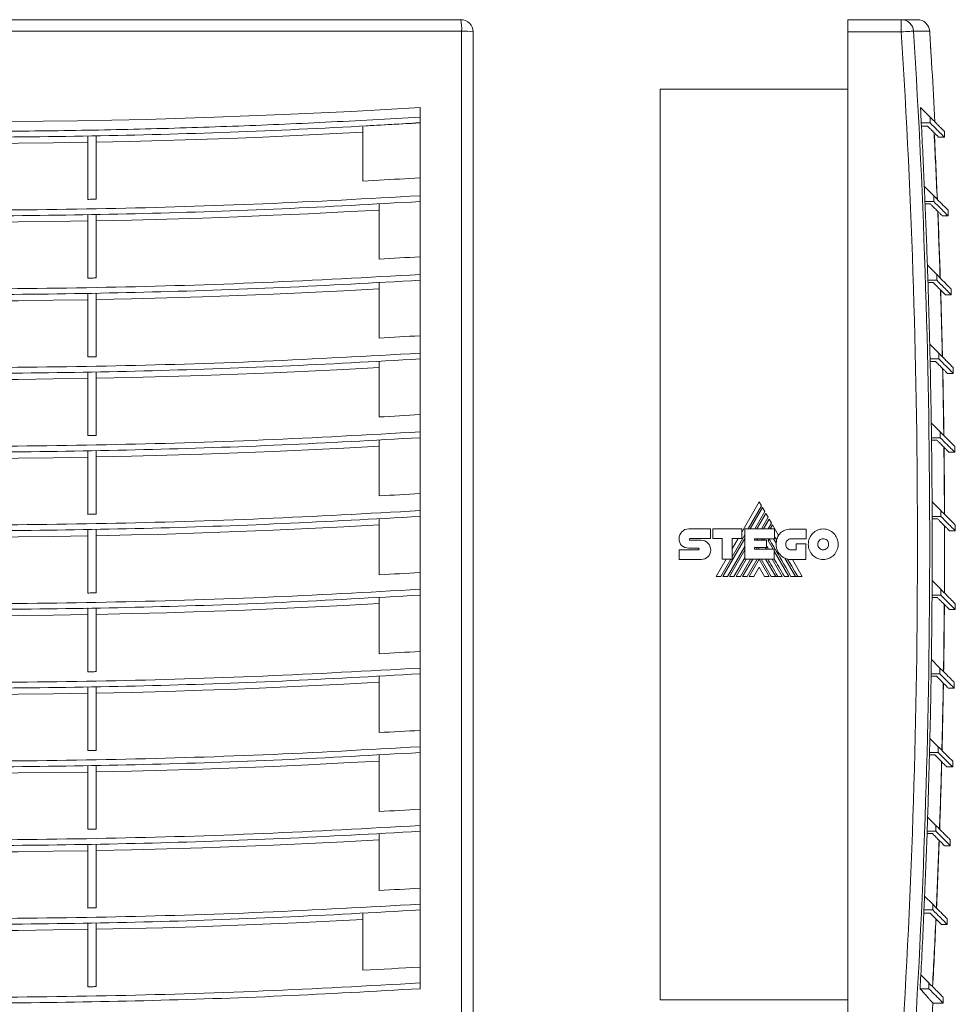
# Model space of a CAD drawing. Header units: millimetres. Extents: x -25 to 446, y -26 to 356.
# Tile 5 of 5: x 217 to 446, y 115 to 356. Entities that reach past the tile are written whole.
import ezdxf

# ---------------------------------------------------------------- set-up
doc = ezdxf.new("R2010")
doc.units = ezdxf.units.MM
doc.linetypes.add('PHANTOM', pattern=[12.7, 6.35, -1.27, 1.27, -1.27, 1.27, -1.27])
doc.layers.add('___VS___', color=7, linetype='Continuous', lineweight=15)

msp = doc.modelspace()

# ---------------------------------------------------------------- linework, layer by layer
at = {"color": 7, "linetype": 'Continuous', "lineweight": 15}
for p, q in [((74.03, 355.99), (325.03, 355.99)), ((419.81, 352.99), (419.81, 355.99)), ((419.81, 355.99), (432.91, 355.99)), ((432.91, 352.99), (432.91, 355.99)), ((432.91, 355.99), (436.86, 355.99)), ((325.22, 353.18), (73.84, 353.18)), ((325.22, 101.8), (325.22, 353.18)), ((328.03, 352.99), (328.03, 101.99)), ((432.91, 352.99), (419.81, 352.99)), ((419.81, 352.99), (419.81, 101.99)), ((440.08, 349.29), (440.08, 349.29)), ((440.39, 343.99), (440.41, 343.99)), ((373.81, 115.99), (373.81, 338.99)), ((373.81, 338.99), (419.81, 338.99)), ((315.03, 334.49), (315.03, 332.15)), ((437.6, 334.49), (439.95, 332.15)), ((315.03, 332.15), (315.03, 330.73)), ((315.03, 315.18), (315.03, 330.74)), ((439.95, 330.74), (437.8, 330.74)), ((439.95, 332.15), (439.95, 330.74)), ((301.03, 329.95), (301.03, 329.93)), ((301.03, 329.76), (301.03, 316.48)), ((443.48, 327.2), (443.48, 328.62)), ((233.7, 327.52), (233.7, 312)), ((235.7, 312.03), (235.7, 327.55)), ((442.06, 327.2), (443.48, 327.2)), ((301.03, 316.48), (305.03, 316.7)), ((315.03, 315.18), (315.03, 312.88)), ((438.55, 315.18), (440.85, 312.88)), ((315.03, 312.88), (315.03, 311.47)), ((315.03, 295.87), (315.03, 311.47)), ((440.85, 311.47), (438.71, 311.47)), ((440.85, 312.88), (440.85, 311.47)), ((305.03, 310.88), (305.03, 297.37)), ((438.73, 310.88), (440.02, 310.88)), ((444.38, 307.93), (444.38, 309.35)), ((233.7, 308.31), (233.7, 292.72)), ((235.7, 292.76), (235.7, 308.35)), ((442.95, 307.93), (444.38, 307.93)), ((315.03, 295.87), (315.03, 293.61)), ((439.3, 295.87), (441.57, 293.61)), ((315.03, 293.61), (315.03, 292.19)), ((315.03, 276.56), (315.03, 292.19)), ((441.57, 292.19), (439.42, 292.19)), ((441.57, 293.61), (441.57, 292.19)), ((305.03, 291.61), (305.03, 278.05)), ((439.44, 291.61), (440.74, 291.61)), ((445.1, 288.66), (445.1, 290.07)), ((233.7, 289.04), (233.7, 273.44)), ((235.7, 273.48), (235.7, 289.07)), ((443.67, 288.66), (445.1, 288.66)), ((315.03, 276.56), (315.03, 274.33)), ((439.87, 276.56), (442.1, 274.33)), ((315.03, 274.33), (315.03, 272.92)), ((315.03, 257.25), (315.03, 272.92)), ((442.1, 272.92), (439.96, 272.92)), ((442.1, 274.33), (442.1, 272.92)), ((305.03, 272.33), (305.03, 258.73)), ((439.97, 272.33), (441.27, 272.33)), ((445.63, 269.39), (445.63, 270.8)), ((233.7, 269.77), (233.7, 254.16)), ((235.7, 254.2), (235.7, 269.8)), ((444.2, 269.39), (445.63, 269.39)), ((315.03, 257.25), (315.03, 255.06)), ((440.25, 257.25), (442.44, 255.06)), ((315.03, 255.06), (315.03, 253.65)), ((315.03, 237.94), (315.03, 253.65)), ((442.44, 253.65), (440.3, 253.65)), ((442.44, 255.06), (442.44, 253.65)), ((305.03, 253.06), (305.03, 239.4)), ((440.31, 253.06), (441.62, 253.06)), ((445.98, 250.11), (445.98, 251.53)), ((233.7, 250.5), (233.7, 234.88)), ((235.7, 234.92), (235.7, 250.53)), ((444.54, 250.11), (445.98, 250.11)), ((315.03, 237.94), (315.03, 235.79)), ((398.11, 237.93), (393.84, 230.55)), ((395.41, 231.29), (398.68, 236.96)), ((398.93, 236.52), (395.91, 231.29)), ((398.68, 236.96), (398.11, 237.93)), ((399.49, 235.56), (398.93, 236.52)), ((440.44, 237.94), (442.6, 235.79)), ((315.03, 235.79), (315.03, 234.37)), ((315.03, 218.64), (315.03, 234.37)), ((397.02, 231.29), (399.49, 235.56)), ((399.73, 235.12), (397.52, 231.29)), ((398.64, 231.29), (400.29, 234.16)), ((400.29, 234.16), (399.73, 235.12)), ((442.6, 234.37), (440.46, 234.37)), ((442.6, 235.79), (442.6, 234.37)), ((305.03, 233.79), (305.03, 220.08)), ((400.54, 233.73), (399.14, 231.29)), ((400.27, 231.29), (401.11, 232.74)), ((401.11, 232.74), (400.54, 233.73)), ((401.35, 232.32), (400.76, 231.29)), ((402.84, 229.73), (401.35, 232.32)), ((440.46, 233.79), (441.77, 233.79)), ((446.13, 230.84), (446.13, 232.26)), ((233.7, 231.22), (233.7, 215.61)), ((235.7, 215.64), (235.7, 231.26)), ((380.84, 231.32), (386.2, 231.32)), ((386.2, 231.32), (386.2, 228.93)), ((386.73, 228.93), (386.73, 231.31)), ((386.73, 231.31), (393.84, 231.31)), ((391.47, 224.48), (394.56, 229.84)), ((393.84, 231.31), (393.84, 228.95)), ((394.56, 223.93), (394.56, 231.29)), ((394.56, 231.29), (401.83, 231.29)), ((401.83, 231.29), (401.83, 228.91)), ((405.89, 231.27), (409.62, 231.27)), ((409.62, 231.27), (409.62, 228.88)), ((444.7, 230.84), (446.13, 230.84)), ((381.15, 228.93), (386.2, 228.93)), ((381.16, 228.56), (383.88, 228.56)), ((389.04, 228.93), (386.73, 228.93)), ((389.04, 223.93), (389.04, 228.93)), ((389.2, 219.67), (394.56, 228.96)), ((390.31, 219.67), (394.56, 227.04)), ((393.84, 228.95), (391.47, 228.95)), ((391.47, 223.93), (391.47, 228.95)), ((392.92, 228.95), (391.47, 226.45)), ((396.98, 228.91), (401.83, 228.91)), ((396.98, 228.91), (396.98, 228.52)), ((396.98, 228.52), (399.87, 228.52)), ((396.98, 226.72), (399.87, 226.72)), ((396.98, 226.72), (396.98, 226.36)), ((397.41, 226.36), (397.62, 226.72)), ((397.54, 228.52), (397.76, 228.91)), ((397.91, 226.36), (398.12, 226.72)), ((398.67, 228.52), (398.89, 228.91)), ((399.16, 228.52), (399.38, 228.91)), ((399.67, 226.72), (399.88, 226.36)), ((399.87, 228.52), (399.87, 226.72)), ((400.27, 228.49), (400.52, 228.91)), ((400.27, 228.49), (401.5, 226.36)), ((401.64, 228.91), (402.27, 227.82)), ((409.62, 228.88), (405.89, 228.88)), ((407.17, 226.2), (407.17, 227.62)), ((407.17, 227.62), (409.54, 227.62)), ((409.54, 227.62), (409.54, 223.82)), ((378.49, 226.19), (383.2, 226.19)), ((383.2, 226.59), (380.85, 226.59)), ((390.82, 219.67), (394.56, 226.16)), ((391.92, 219.67), (394.56, 224.24)), ((396.98, 226.36), (401.79, 226.36)), ((401.79, 223.93), (401.79, 226.36)), ((401.79, 225.86), (405.37, 219.67)), ((405.89, 226.2), (407.17, 226.2)), ((383.88, 223.83), (378.49, 223.83)), ((390.02, 223.93), (387.55, 219.67)), ((388.7, 219.67), (391.15, 223.93)), ((389.04, 223.93), (391.47, 223.93)), ((392.43, 219.67), (394.89, 223.93)), ((393.54, 219.67), (396, 223.93)), ((394.05, 219.67), (396.51, 223.93)), ((394.56, 223.93), (401.79, 223.93)), ((395.16, 219.67), (397.63, 223.93)), ((395.66, 219.67), (398.1, 223.9)), ((398.1, 221.96), (396.76, 219.67)), ((400.53, 219.67), (398.1, 223.9)), ((398.1, 221.96), (399.42, 219.67)), ((401.04, 219.67), (398.57, 223.93)), ((399.67, 223.93), (402.14, 219.67)), ((401.28, 223.93), (403.75, 219.67)), ((404.39, 224.15), (406.98, 219.67)), ((409.54, 223.82), (405.91, 223.82)), ((408.66, 219.67), (406.26, 223.82)), ((315.03, 218.64), (315.03, 216.52)), ((440.45, 218.64), (442.57, 216.52)), ((315.03, 216.52), (315.03, 215.1)), ((315.03, 199.33), (315.03, 215.1)), ((442.57, 215.1), (440.43, 215.1)), ((442.57, 216.52), (442.57, 215.1)), ((305.03, 214.51), (305.03, 200.76)), ((440.43, 214.51), (441.75, 214.51)), ((446.11, 211.57), (446.11, 212.98)), ((233.7, 211.95), (233.7, 196.33)), ((235.7, 196.36), (235.7, 211.98)), ((444.67, 211.57), (446.11, 211.57)), ((315.03, 199.33), (315.03, 197.24)), ((440.27, 199.33), (442.36, 197.24)), ((315.03, 197.24), (315.03, 195.83)), ((315.03, 180.02), (315.03, 195.83)), ((442.36, 195.83), (440.22, 195.83)), ((442.36, 197.24), (442.36, 195.83)), ((305.03, 195.24), (305.03, 181.44)), ((440.21, 195.24), (441.53, 195.24)), ((445.89, 192.3), (445.89, 193.71)), ((233.7, 192.68), (233.7, 177.05)), ((235.7, 177.08), (235.7, 192.71)), ((444.46, 192.3), (445.89, 192.3)), ((315.03, 180.02), (315.03, 177.97)), ((439.91, 180.02), (441.96, 177.97)), ((315.03, 177.97), (315.03, 176.56)), ((315.03, 160.72), (315.03, 176.56)), ((441.96, 176.56), (439.82, 176.56)), ((441.96, 177.97), (441.96, 176.56)), ((305.03, 175.97), (305.03, 162.12)), ((439.81, 175.97), (441.13, 175.97)), ((445.49, 173.02), (445.49, 174.44)), ((233.7, 173.4), (233.7, 157.77)), ((235.7, 157.8), (235.7, 173.44)), ((444.06, 173.02), (445.49, 173.02)), ((315.03, 160.72), (315.03, 158.7)), ((439.36, 160.72), (441.38, 158.7)), ((315.03, 158.7), (315.03, 157.28)), ((315.03, 141.41), (315.03, 157.28)), ((441.38, 157.28), (439.24, 157.28)), ((441.38, 158.7), (441.38, 157.28)), ((305.03, 156.7), (305.03, 142.8)), ((439.22, 156.7), (440.55, 156.7)), ((444.91, 153.75), (444.91, 155.16)), ((233.7, 154.13), (233.7, 138.49)), ((235.7, 138.53), (235.7, 154.16)), ((443.47, 153.75), (444.91, 153.75)), ((315.03, 141.41), (315.03, 139.42)), ((438.62, 141.41), (440.6, 139.42)), ((315.03, 139.42), (315.03, 138.01)), ((315.03, 122.11), (315.03, 138.01)), ((440.6, 138.01), (438.47, 138.01)), ((440.6, 139.42), (440.6, 138.01)), ((301.03, 137.2), (301.03, 123.29)), ((438.43, 137.2), (440, 137.2)), ((444.14, 134.48), (444.14, 135.89)), ((233.7, 134.86), (233.7, 119.21)), ((235.7, 119.25), (235.7, 134.89)), ((442.71, 134.48), (444.14, 134.48)), ((315.03, 122.11), (315.03, 120.15)), ((437.69, 122.11), (439.65, 120.15)), ((315.03, 120.15), (315.03, 118.74)), ((439.65, 118.74), (437.51, 118.74)), ((439.65, 120.15), (439.65, 118.74)), ((373.81, 115.99), (419.81, 115.99)), ((443.18, 115.2), (443.18, 116.62)), ((440.64, 115.2), (443.18, 115.2))]:
    msp.add_line(p, q, dxfattribs=at)
at = {"color": 8, "linetype": 'Continuous', "lineweight": 15}
for p, q in [((439.86, 353.18), (435.9, 353.18)), ((440.08, 349.31), (440.1, 349.31)), ((440.08, 349.31), (440.08, 349.29))]:
    msp.add_line(p, q, dxfattribs=at)
at = {"color": 7, "linetype": 'Continuous', "lineweight": 15, "flags": 128}
for points in [[(435.9, 353.18), (435.81, 353.17), (435.62, 353.16), (435.33, 353.14), (434.96, 353.12), (434.51, 353.09), (434.01, 353.06), (433.47, 353.02), (432.91, 352.99)], [(440.09, 349.21), (440.09, 349.24), (440.1, 349.31)], [(315.03, 334.49), (298.27, 333.54), (281.5, 332.74), (264.71, 332.09), (247.92, 331.58), (231.11, 331.23), (214.3, 331.02), (197.49, 330.97), (180.68, 331.06)], [(235.7, 326.01), (243.87, 326.19), (252.05, 326.4), (260.22, 326.65), (268.39, 326.93), (276.55, 327.26), (284.72, 327.61), (292.88, 328.01), (301.03, 328.44)], [(439.34, 329.93), (439.32, 329.93), (438.14, 329.93), (437.84, 329.93)], [(165.37, 325.97), (173.91, 325.83), (182.45, 325.74), (190.99, 325.68), (199.53, 325.66), (208.07, 325.68), (216.62, 325.74), (225.16, 325.83), (233.7, 325.97)], [(315.03, 317.28), (313.78, 317.21), (312.53, 317.13), (311.28, 317.06), (310.03, 316.98), (308.78, 316.91), (307.53, 316.84), (306.28, 316.77), (305.03, 316.7)], [(233.7, 312), (233.95, 312), (234.2, 312.01), (234.45, 312.01), (234.7, 312.01), (234.95, 312.02), (235.2, 312.02), (235.45, 312.03), (235.7, 312.03)], [(235.7, 306.74), (244.38, 306.93), (253.05, 307.16), (261.72, 307.43), (270.39, 307.74), (279.06, 308.09), (287.72, 308.48), (296.38, 308.91), (305.03, 309.39)], [(165.37, 306.7), (173.91, 306.56), (182.45, 306.46), (190.99, 306.4), (199.53, 306.38), (208.07, 306.4), (216.62, 306.46), (225.16, 306.56), (233.7, 306.7)], [(315.03, 297.95), (313.78, 297.87), (312.53, 297.8), (311.28, 297.73), (310.03, 297.66), (308.78, 297.58), (307.53, 297.51), (306.28, 297.44), (305.03, 297.37)], [(233.7, 292.72), (233.95, 292.72), (234.2, 292.73), (234.45, 292.73), (234.7, 292.74), (234.95, 292.74), (235.2, 292.75), (235.45, 292.75), (235.7, 292.76)], [(235.7, 287.46), (244.38, 287.65), (253.05, 287.88), (261.72, 288.15), (270.39, 288.46), (279.06, 288.82), (287.72, 289.21), (296.38, 289.64), (305.03, 290.12)], [(165.37, 287.43), (173.91, 287.29), (182.45, 287.19), (190.99, 287.13), (199.53, 287.11), (208.07, 287.13), (216.62, 287.19), (225.16, 287.29), (233.7, 287.43)], [(315.03, 278.62), (313.78, 278.54), (312.53, 278.47), (311.28, 278.4), (310.03, 278.33), (308.78, 278.26), (307.53, 278.19), (306.28, 278.12), (305.03, 278.05)], [(233.7, 273.44), (233.95, 273.45), (234.2, 273.45), (234.45, 273.45), (234.7, 273.46), (234.95, 273.46), (235.2, 273.47), (235.45, 273.47), (235.7, 273.48)], [(235.7, 268.19), (244.38, 268.38), (253.05, 268.61), (261.72, 268.88), (270.39, 269.19), (279.06, 269.54), (287.72, 269.94), (296.38, 270.37), (305.03, 270.84)], [(165.37, 268.15), (173.91, 268.02), (182.45, 267.92), (190.99, 267.86), (199.53, 267.84), (208.07, 267.86), (216.62, 267.92), (225.16, 268.02), (233.7, 268.15)], [(315.03, 259.29), (313.78, 259.21), (312.53, 259.14), (311.28, 259.07), (310.03, 259), (308.78, 258.93), (307.53, 258.86), (306.28, 258.79), (305.03, 258.73)], [(233.7, 254.16), (233.95, 254.17), (234.2, 254.17), (234.45, 254.18), (234.7, 254.18), (234.95, 254.19), (235.2, 254.19), (235.45, 254.19), (235.7, 254.2)], [(235.7, 248.92), (244.38, 249.11), (253.05, 249.34), (261.72, 249.61), (270.39, 249.92), (279.06, 250.27), (287.72, 250.66), (296.38, 251.1), (305.03, 251.57)], [(165.37, 248.88), (173.91, 248.74), (182.45, 248.64), (190.99, 248.59), (199.53, 248.57), (208.07, 248.59), (216.62, 248.64), (225.16, 248.74), (233.7, 248.88)], [(315.03, 239.96), (313.78, 239.89), (312.53, 239.82), (311.28, 239.74), (310.03, 239.67), (308.78, 239.61), (307.53, 239.54), (306.28, 239.47), (305.03, 239.4)], [(233.7, 234.88), (233.95, 234.89), (234.2, 234.89), (234.45, 234.9), (234.7, 234.9), (234.95, 234.91), (235.2, 234.91), (235.45, 234.92), (235.7, 234.92)], [(235.7, 229.65), (244.38, 229.83), (253.05, 230.06), (261.72, 230.34), (270.39, 230.65), (279.06, 231), (287.72, 231.39), (296.38, 231.82), (305.03, 232.3)], [(165.37, 229.61), (173.91, 229.47), (182.45, 229.37), (190.99, 229.31), (199.53, 229.29), (208.07, 229.31), (216.62, 229.37), (225.16, 229.47), (233.7, 229.61)], [(407.53, 219.67), (406.78, 220.97), (406.07, 222.18), (405.56, 223.07), (405.07, 223.91)], [(315.03, 220.63), (313.78, 220.56), (312.53, 220.49), (311.28, 220.42), (310.03, 220.35), (308.78, 220.28), (307.53, 220.21), (306.28, 220.15), (305.03, 220.08)], [(233.7, 215.61), (233.95, 215.61), (234.2, 215.62), (234.45, 215.62), (234.7, 215.62), (234.95, 215.63), (235.2, 215.63), (235.45, 215.64), (235.7, 215.64)], [(235.7, 210.37), (244.38, 210.56), (253.05, 210.79), (261.72, 211.06), (270.39, 211.37), (279.06, 211.73), (287.72, 212.12), (296.38, 212.55), (305.03, 213.02)], [(165.37, 210.33), (173.91, 210.2), (182.45, 210.1), (190.99, 210.04), (199.53, 210.02), (208.07, 210.04), (216.62, 210.1), (225.16, 210.2), (233.7, 210.33)], [(315.03, 201.31), (313.78, 201.24), (312.53, 201.17), (311.28, 201.1), (310.03, 201.03), (308.78, 200.96), (307.53, 200.89), (306.28, 200.83), (305.03, 200.76)], [(233.7, 196.33), (233.95, 196.33), (234.2, 196.34), (234.45, 196.34), (234.7, 196.35), (234.95, 196.35), (235.2, 196.35), (235.45, 196.36), (235.7, 196.36)], [(235.7, 191.1), (244.38, 191.29), (253.05, 191.52), (261.72, 191.79), (270.39, 192.1), (279.06, 192.45), (287.72, 192.85), (296.38, 193.28), (305.03, 193.75)], [(165.37, 191.06), (173.91, 190.92), (182.45, 190.83), (190.99, 190.77), (199.53, 190.75), (208.07, 190.77), (216.62, 190.83), (225.16, 190.92), (233.7, 191.06)], [(315.03, 181.98), (313.78, 181.91), (312.53, 181.84), (311.28, 181.77), (310.03, 181.7), (308.78, 181.64), (307.53, 181.57), (306.28, 181.51), (305.03, 181.44)], [(233.7, 177.05), (233.95, 177.05), (234.2, 177.06), (234.45, 177.06), (234.7, 177.07), (234.95, 177.07), (235.2, 177.07), (235.45, 177.08), (235.7, 177.08)], [(235.7, 171.83), (244.38, 172.02), (253.05, 172.25), (261.72, 172.52), (270.39, 172.83), (279.06, 173.18), (287.72, 173.57), (296.38, 174.01), (305.03, 174.48)], [(165.37, 171.79), (173.91, 171.65), (182.45, 171.55), (190.99, 171.49), (199.53, 171.47), (208.07, 171.49), (216.62, 171.55), (225.16, 171.65), (233.7, 171.79)], [(315.03, 162.66), (313.78, 162.59), (312.53, 162.52), (311.28, 162.45), (310.03, 162.38), (308.78, 162.32), (307.53, 162.25), (306.28, 162.19), (305.03, 162.12)], [(233.7, 157.77), (233.95, 157.77), (234.2, 157.78), (234.45, 157.78), (234.7, 157.79), (234.95, 157.79), (235.2, 157.8), (235.45, 157.8), (235.7, 157.8)], [(235.7, 152.55), (244.38, 152.74), (253.05, 152.97), (261.72, 153.24), (270.39, 153.56), (279.06, 153.91), (287.72, 154.3), (296.38, 154.73), (305.03, 155.21)], [(165.37, 152.52), (173.91, 152.38), (182.45, 152.28), (190.99, 152.22), (199.53, 152.2), (208.07, 152.22), (216.62, 152.28), (225.16, 152.38), (233.7, 152.52)], [(315.03, 143.34), (313.78, 143.27), (312.53, 143.2), (311.28, 143.13), (310.03, 143.06), (308.78, 143), (307.53, 142.93), (306.28, 142.87), (305.03, 142.8)], [(233.7, 138.49), (233.95, 138.5), (234.2, 138.5), (234.45, 138.5), (234.7, 138.51), (234.95, 138.51), (235.2, 138.52), (235.45, 138.52), (235.7, 138.53)], [(235.7, 133.28), (243.87, 133.46), (252.05, 133.67), (260.22, 133.92), (268.39, 134.21), (276.55, 134.53), (284.72, 134.89), (292.88, 135.28), (301.03, 135.71)], [(165.37, 133.24), (173.91, 133.11), (182.45, 133.01), (190.99, 132.95), (199.53, 132.93), (208.07, 132.95), (216.62, 133.01), (225.16, 133.11), (233.7, 133.24)], [(315.03, 124.01), (313.28, 123.92), (311.53, 123.82), (309.78, 123.73), (308.03, 123.64), (306.28, 123.55), (304.53, 123.46), (302.78, 123.37), (301.03, 123.29)], [(233.7, 119.21), (233.95, 119.22), (234.2, 119.22), (234.45, 119.22), (234.7, 119.23), (234.95, 119.23), (235.2, 119.24), (235.45, 119.24), (235.7, 119.25)]]:
    msp.add_lwpolyline(points, dxfattribs=at)
at = {"color": 7, "linetype": 'Continuous', "lineweight": 15}
for centre, radius, start, end in [((314.16, 353.85), 11.08, 356.5289, 11.1438), ((325.03, 352.99), 3, 0, 90), ((432.9, 352.99), 3, 3.5417, 89.9478), ((436.86, 352.99), 3, 3.6031, 90), ((325.89, 342.12), 11.08, 78.8556, 93.4716), ((-1556.19, 227.49), 1993.05, 356.38977, 3.61023), ((-1556.19, 227.49), 1996.05, 356.38977, 3.61023), ((-1556.19, 227.49), 2000, 3.492, 3.60309), ((-1556.19, 227.49), 1999.98, 3.33941, 3.46907), ((-1556.19, 227.49), 2000, 2.96577, 3.33937), ((-1556.19, 227.49), 1996.66, 2.96418, 3.07213), ((-1556.19, 227.49), 1996.66, 2.51731, 2.96418), ((-1556.19, 227.49), 1999.67, 2.42319, 2.89064), ((-1556.19, 227.49), 1999.71, 2.4221, 2.88952), ((-1556.19, 227.49), 1996.66, 2.41053, 2.51731), ((-1556.19, 227.49), 1996.66, 1.96275, 2.41053), ((-1556.19, 227.49), 1999.67, 1.87044, 2.33856), ((-1556.19, 227.49), 1999.71, 1.86936, 2.33747), ((-1556.19, 227.49), 1996.66, 1.85709, 1.96275), ((-1556.19, 227.49), 1996.66, 1.40839, 1.85709), ((-1556.19, 227.49), 1999.67, 1.31785, 1.78668), ((-1556.19, 227.49), 1999.71, 1.3168, 1.78561), ((-1556.19, 227.49), 1996.66, 1.30384, 1.40839), ((-1556.19, 227.49), 1996.66, 0.85419, 1.30384), ((-1556.19, 227.49), 1999.67, 0.76538, 1.23494), ((-1556.19, 227.49), 1999.71, 0.76435, 1.23389), ((-1556.19, 227.49), 1996.66, 0.7507, 0.85419), ((-1556.19, 227.49), 1996.66, 0.30009, 0.7507), ((-1556.19, 227.49), 1999.67, 0.21298, 0.6833), ((-1556.19, 227.49), 1999.71, 0.21197, 0.68227), ((-1556.19, 227.49), 1996.66, 0.19763, 0.30009), ((-1556.19, 227.49), 1996.66, 359.74604, 0.19763), ((-1556.19, 227.49), 1999.67, 359.6606, 0.1317), ((-1556.19, 227.49), 1999.71, 359.6596, 0.13068), ((406.33, 227.64), 4.06, 149.0381, 166.8386), ((405.91, 227.48), 3.66, 174.6401, 270), ((-1556.19, 227.49), 1996.66, 359.64458, 359.74604), ((-1556.19, 227.49), 1996.66, 359.19198, 359.64458), ((-1556.19, 227.49), 1999.67, 359.10817, 359.58009), ((-1556.19, 227.49), 1999.71, 359.1072, 359.57909), ((-1556.19, 227.49), 1996.66, 359.0915, 359.19198), ((-1556.19, 227.49), 1996.66, 358.63787, 359.0915), ((-1556.19, 227.49), 1999.67, 358.55566, 359.02842), ((-1556.19, 227.49), 1999.71, 358.5547, 359.02744), ((-1556.19, 227.49), 1996.66, 358.53833, 358.63787), ((-1556.19, 227.49), 1996.66, 358.08364, 358.53833), ((-1556.19, 227.49), 1999.67, 358.00301, 358.47664), ((-1556.19, 227.49), 1999.71, 358.00207, 358.47569), ((-1556.19, 227.49), 1996.66, 357.98503, 358.08364), ((-1556.19, 227.49), 1996.66, 357.52925, 357.98503), ((-1556.19, 227.49), 1999.67, 357.45017, 357.9247), ((-1556.19, 227.49), 1999.71, 357.44925, 357.92377), ((-1556.19, 227.49), 1996.66, 357.43154, 357.52925), ((-1556.19, 227.49), 1996.66, 356.97465, 357.43154), ((-1556.19, 227.49), 1999.67, 356.89709, 357.37256), ((-1556.19, 227.49), 1999.71, 356.89619, 357.37164), ((-1556.19, 227.49), 1996.66, 356.87781, 356.97465), ((-1556.19, 227.49), 2000, 356.39691, 356.78182)]:
    msp.add_arc(centre, radius, start, end, dxfattribs=at)
for points, knots in [([(440.12, 348.51), (440.12, 348.56), (440.11, 348.71), (440.1, 348.94), (440.09, 349.14), (440.08, 349.26), (440.08, 349.28), (440.08, 349.29)], [0, 0, 0, 0, 0.156077, 0.391001, 0.625534, 0.859908, 1, 1, 1, 1]), ([(84.03, 332.15), (84.98, 332.09), (89.71, 331.81), (96.34, 331.43), (105.81, 330.94), (113.4, 330.57), (122.88, 330.16), (130.47, 329.87), (138.06, 329.61), (145.65, 329.38), (153.25, 329.18), (162.74, 328.97), (170.34, 328.84), (177.94, 328.74), (185.54, 328.66), (193.14, 328.62), (202.64, 328.61), (212.14, 328.65), (223.54, 328.76), (234.94, 328.94), (246.33, 329.19), (257.72, 329.5), (269.11, 329.89), (280.49, 330.34), (295.81, 331.04), (307.31, 331.7), (315.03, 332.15)], [0, 0, 0, 0, 0.012322, 0.061612, 0.086257, 0.135547, 0.160191, 0.209481, 0.234126, 0.258771, 0.30806, 0.332705, 0.381995, 0.40664, 0.431284, 0.480574, 0.505219, 0.554509, 0.603798, 0.653088, 0.702378, 0.751668, 0.800957, 0.850247, 0.899537, 1, 1, 1, 1]), ([(84.03, 330.74), (94.79, 330.13), (116.31, 328.92), (148.65, 327.8), (181.03, 327.2), (213.93, 327.16), (247.34, 327.71), (281.22, 328.83), (303.76, 330.09), (315.03, 330.73)], [0, 0, 0, 0, 0.139977, 0.279986, 0.420013, 0.560039, 0.706716, 0.85337, 1, 1, 1, 1]), ([(301.03, 329.95), (303.39, 330.08), (308.02, 330.33), (312.65, 330.61), (314.92, 330.75)], [0, 0, 0, 0, 0.5099653, 1, 1, 1, 1]), ([(439.95, 332.15), (440, 332.09), (440.29, 331.81), (440.67, 331.43), (441.16, 330.94), (441.52, 330.57), (441.93, 330.16), (442.22, 329.87), (442.48, 329.61), (442.72, 329.38), (442.92, 329.18), (443.13, 328.97), (443.26, 328.84), (443.36, 328.74), (443.43, 328.66), (443.47, 328.62), (443.48, 328.62), (443.48, 328.62)], [0, 0, 0, 0, 0.024645, 0.123226, 0.172516, 0.271097, 0.320387, 0.418968, 0.468258, 0.517548, 0.616129, 0.665419, 0.764, 0.81329, 0.86258, 0.961161, 1, 1, 1, 1]), ([(439.95, 330.74), (440.55, 330.13), (441.77, 328.91), (442.87, 327.82), (443.45, 327.24), (443.42, 327.26), (443.41, 327.27)], [0, 0, 0, 0, 0.279703, 0.559472, 0.839274, 1, 1, 1, 1]), ([(442.06, 327.21), (442.06, 327.21), (442.09, 327.18), (441.97, 327.29), (441.7, 327.57), (441.21, 328.05), (440.62, 328.65), (439.99, 329.28), (439.55, 329.71), (439.34, 329.93)], [0, 0, 0, 0, 0.01476, 0.199295, 0.38383, 0.568365, 0.752899, 0.876444, 1, 1, 1, 1]), ([(84.03, 312.88), (96.83, 312.17), (122.43, 310.75), (160.95, 309.62), (199.53, 309.21), (238.11, 309.62), (276.63, 310.75), (302.24, 312.17), (315.03, 312.88)], [0, 0, 0, 0, 0.166484, 0.3331043, 0.5, 0.6668972, 0.8335175, 1, 1, 1, 1]), ([(84.03, 311.47), (94.78, 310.86), (116.29, 309.65), (148.64, 308.53), (181.02, 307.93), (213.93, 307.89), (247.35, 308.44), (281.23, 309.57), (303.77, 310.83), (315.03, 311.47)], [0, 0, 0, 0, 0.139892, 0.279889, 0.419952, 0.560038, 0.706774, 0.853444, 1, 1, 1, 1]), ([(440.85, 312.88), (441.56, 312.17), (442.97, 310.76), (444.15, 309.58), (444.3, 309.42), (444.38, 309.35)], [0, 0, 0, 0, 0.332968, 0.666209, 1, 1, 1, 1]), ([(440.85, 311.47), (441.46, 310.86), (442.67, 309.64), (443.77, 308.55), (444.35, 307.97), (444.32, 307.99), (444.31, 308)], [0, 0, 0, 0, 0.279783, 0.559778, 0.839903, 1, 1, 1, 1]), ([(440.02, 310.88), (440.19, 310.71), (440.67, 310.23), (441.36, 309.54), (442.03, 308.87), (442.52, 308.38), (442.83, 308.07), (442.97, 307.93), (442.95, 307.95), (442.95, 307.95)], [0, 0, 0, 0, 0.085221, 0.255664, 0.426108, 0.596552, 0.766996, 0.93744, 1, 1, 1, 1]), ([(84.03, 293.61), (96.83, 292.9), (122.43, 291.48), (160.95, 290.34), (199.53, 289.94), (238.11, 290.34), (276.63, 291.48), (302.24, 292.9), (315.03, 293.61)], [0, 0, 0, 0, 0.166484, 0.3331043, 0.5, 0.6668972, 0.8335175, 1, 1, 1, 1]), ([(84.03, 292.19), (94.78, 291.59), (116.29, 290.37), (148.64, 289.26), (181.02, 288.66), (213.93, 288.62), (247.35, 289.17), (281.23, 290.29), (303.77, 291.56), (315.03, 292.19)], [0, 0, 0, 0, 0.139892, 0.279889, 0.419952, 0.560038, 0.706774, 0.853444, 1, 1, 1, 1]), ([(441.57, 293.61), (442.27, 292.9), (443.69, 291.49), (444.86, 290.31), (445.02, 290.15), (445.1, 290.07)], [0, 0, 0, 0, 0.332968, 0.666209, 1, 1, 1, 1]), ([(441.57, 292.19), (442.17, 291.58), (443.39, 290.37), (444.49, 289.27), (445.07, 288.69), (445.04, 288.72), (445.03, 288.73)], [0, 0, 0, 0, 0.2797834, 0.5597781, 0.8399026, 1, 1, 1, 1]), ([(440.74, 291.61), (440.9, 291.44), (441.39, 290.95), (442.08, 290.26), (442.74, 289.6), (443.24, 289.11), (443.55, 288.8), (443.69, 288.65), (443.67, 288.67), (443.67, 288.68)], [0, 0, 0, 0, 0.085221, 0.255664, 0.426108, 0.596552, 0.766996, 0.93744, 1, 1, 1, 1]), ([(84.03, 274.33), (96.83, 273.62), (122.43, 272.2), (160.95, 271.07), (199.53, 270.67), (238.11, 271.07), (276.63, 272.2), (302.24, 273.62), (315.03, 274.33)], [0, 0, 0, 0, 0.166484, 0.3331043, 0.5, 0.6668972, 0.8335175, 1, 1, 1, 1]), ([(84.03, 272.92), (94.78, 272.31), (116.29, 271.1), (148.64, 269.98), (181.02, 269.38), (213.93, 269.34), (247.35, 269.9), (281.23, 271.02), (303.77, 272.29), (315.03, 272.92)], [0, 0, 0, 0, 0.139892, 0.279889, 0.419952, 0.560038, 0.706774, 0.853444, 1, 1, 1, 1]), ([(442.1, 274.33), (442.8, 273.63), (444.22, 272.21), (445.4, 271.04), (445.55, 270.88), (445.63, 270.8)], [0, 0, 0, 0, 0.332968, 0.6662086, 1, 1, 1, 1]), ([(442.1, 272.92), (442.71, 272.31), (443.92, 271.1), (445.02, 270), (445.6, 269.42), (445.57, 269.45), (445.56, 269.45)], [0, 0, 0, 0, 0.279783, 0.559778, 0.839903, 1, 1, 1, 1]), ([(441.27, 272.33), (441.43, 272.17), (441.92, 271.68), (442.61, 270.99), (443.28, 270.33), (443.77, 269.84), (444.08, 269.52), (444.22, 269.38), (444.2, 269.4), (444.2, 269.41)], [0, 0, 0, 0, 0.0852205, 0.2556645, 0.4261085, 0.5965524, 0.7669963, 0.9374402, 1, 1, 1, 1]), ([(84.03, 255.06), (96.83, 254.35), (122.43, 252.93), (160.95, 251.8), (199.53, 251.39), (238.11, 251.8), (276.63, 252.93), (302.24, 254.35), (315.03, 255.06)], [0, 0, 0, 0, 0.166484, 0.333104, 0.5, 0.666897, 0.833518, 1, 1, 1, 1]), ([(84.03, 253.65), (94.78, 253.04), (116.29, 251.83), (148.64, 250.71), (181.02, 250.11), (213.93, 250.07), (247.35, 250.62), (281.23, 251.75), (303.77, 253.01), (315.03, 253.65)], [0, 0, 0, 0, 0.139892, 0.279889, 0.419952, 0.560038, 0.706774, 0.853444, 1, 1, 1, 1]), ([(442.44, 255.06), (443.15, 254.35), (444.56, 252.94), (445.74, 251.76), (445.9, 251.61), (445.98, 251.53)], [0, 0, 0, 0, 0.332968, 0.666209, 1, 1, 1, 1]), ([(442.44, 253.65), (443.05, 253.04), (444.27, 251.82), (445.36, 250.73), (445.94, 250.15), (445.92, 250.17), (445.91, 250.18)], [0, 0, 0, 0, 0.2797834, 0.5597781, 0.8399026, 1, 1, 1, 1]), ([(441.62, 253.06), (441.78, 252.9), (442.27, 252.41), (442.96, 251.72), (443.62, 251.05), (444.11, 250.56), (444.42, 250.25), (444.57, 250.11), (444.55, 250.13), (444.54, 250.13)], [0, 0, 0, 0, 0.085221, 0.255664, 0.426108, 0.596552, 0.766996, 0.93744, 1, 1, 1, 1]), ([(84.03, 235.79), (96.83, 235.08), (122.43, 233.66), (160.95, 232.53), (199.53, 232.12), (238.11, 232.53), (276.63, 233.66), (302.24, 235.08), (315.03, 235.79)], [0, 0, 0, 0, 0.166484, 0.333104, 0.5, 0.666897, 0.833518, 1, 1, 1, 1]), ([(84.03, 234.37), (94.78, 233.77), (116.29, 232.55), (148.64, 231.44), (181.02, 230.84), (213.93, 230.8), (247.35, 231.35), (281.23, 232.48), (303.77, 233.74), (315.03, 234.37)], [0, 0, 0, 0, 0.139892, 0.279889, 0.419952, 0.560038, 0.706774, 0.853444, 1, 1, 1, 1]), ([(442.6, 235.79), (443.31, 235.08), (444.72, 233.67), (445.9, 232.49), (446.06, 232.33), (446.13, 232.26)], [0, 0, 0, 0, 0.332968, 0.666209, 1, 1, 1, 1]), ([(442.6, 234.37), (443.21, 233.77), (444.42, 232.55), (445.52, 231.46), (446.1, 230.87), (446.08, 230.9), (446.07, 230.91)], [0, 0, 0, 0, 0.279783, 0.559778, 0.839903, 1, 1, 1, 1]), ([(441.77, 233.79), (441.94, 233.62), (442.43, 233.13), (443.12, 232.45), (443.78, 231.78), (444.27, 231.29), (444.58, 230.98), (444.72, 230.84), (444.71, 230.86), (444.7, 230.86)], [0, 0, 0, 0, 0.085221, 0.255664, 0.426108, 0.596552, 0.766996, 0.93744, 1, 1, 1, 1]), ([(84.03, 216.52), (96.83, 215.81), (122.43, 214.39), (160.95, 213.25), (199.53, 212.85), (238.11, 213.25), (276.63, 214.39), (302.24, 215.81), (315.03, 216.52)], [0, 0, 0, 0, 0.166484, 0.333104, 0.5, 0.666897, 0.833518, 1, 1, 1, 1]), ([(84.03, 215.1), (94.78, 214.5), (116.29, 213.28), (148.64, 212.17), (181.02, 211.57), (213.93, 211.53), (247.35, 212.08), (281.23, 213.2), (303.77, 214.47), (315.03, 215.1)], [0, 0, 0, 0, 0.139892, 0.279889, 0.419952, 0.560038, 0.706774, 0.853444, 1, 1, 1, 1]), ([(442.57, 216.52), (443.28, 215.81), (444.69, 214.4), (445.87, 213.22), (446.03, 213.06), (446.11, 212.98)], [0, 0, 0, 0, 0.332968, 0.6662086, 1, 1, 1, 1]), ([(442.57, 215.1), (443.18, 214.49), (444.4, 213.28), (445.49, 212.18), (446.07, 211.6), (446.05, 211.63), (446.04, 211.64)], [0, 0, 0, 0, 0.279783, 0.559778, 0.839903, 1, 1, 1, 1]), ([(441.75, 214.51), (441.91, 214.35), (442.4, 213.86), (443.09, 213.17), (443.75, 212.51), (444.24, 212.02), (444.55, 211.71), (444.7, 211.56), (444.68, 211.58), (444.67, 211.59)], [0, 0, 0, 0, 0.085221, 0.255664, 0.426108, 0.596552, 0.766996, 0.93744, 1, 1, 1, 1]), ([(84.03, 197.24), (96.83, 196.53), (122.43, 195.11), (160.95, 193.98), (199.53, 193.57), (238.11, 193.98), (276.63, 195.11), (302.24, 196.53), (315.03, 197.24)], [0, 0, 0, 0, 0.166484, 0.333104, 0.5, 0.666897, 0.833518, 1, 1, 1, 1]), ([(84.03, 195.83), (94.78, 195.22), (116.29, 194.01), (148.64, 192.89), (181.02, 192.29), (213.93, 192.25), (247.35, 192.8), (281.23, 193.93), (303.77, 195.2), (315.03, 195.83)], [0, 0, 0, 0, 0.139892, 0.279889, 0.419952, 0.560038, 0.706774, 0.853444, 1, 1, 1, 1]), ([(442.36, 197.24), (443.07, 196.54), (444.48, 195.12), (445.66, 193.94), (445.82, 193.79), (445.89, 193.71)], [0, 0, 0, 0, 0.332968, 0.666209, 1, 1, 1, 1]), ([(442.36, 195.83), (442.97, 195.22), (444.18, 194.01), (445.28, 192.91), (445.86, 192.33), (445.84, 192.35), (445.83, 192.36)], [0, 0, 0, 0, 0.279783, 0.559778, 0.839903, 1, 1, 1, 1]), ([(441.53, 195.24), (441.7, 195.08), (442.19, 194.59), (442.88, 193.9), (443.54, 193.24), (444.03, 192.74), (444.34, 192.43), (444.48, 192.29), (444.46, 192.31), (444.46, 192.32)], [0, 0, 0, 0, 0.085221, 0.255664, 0.426108, 0.596552, 0.766996, 0.93744, 1, 1, 1, 1]), ([(84.03, 177.97), (96.83, 177.26), (122.43, 175.84), (160.95, 174.71), (199.53, 174.3), (238.11, 174.71), (276.63, 175.84), (302.24, 177.26), (315.03, 177.97)], [0, 0, 0, 0, 0.166484, 0.333104, 0.5, 0.666897, 0.833518, 1, 1, 1, 1]), ([(84.03, 176.56), (94.78, 175.95), (116.29, 174.74), (148.64, 173.62), (181.02, 173.02), (213.93, 172.98), (247.35, 173.53), (281.23, 174.66), (303.77, 175.92), (315.03, 176.56)], [0, 0, 0, 0, 0.139892, 0.279889, 0.419952, 0.560038, 0.706774, 0.853444, 1, 1, 1, 1]), ([(441.96, 177.97), (442.67, 177.26), (444.08, 175.85), (445.26, 174.67), (445.42, 174.52), (445.49, 174.44)], [0, 0, 0, 0, 0.332968, 0.666209, 1, 1, 1, 1]), ([(441.96, 176.56), (442.57, 175.95), (443.78, 174.73), (444.88, 173.64), (445.46, 173.06), (445.44, 173.08), (445.43, 173.09)], [0, 0, 0, 0, 0.279783, 0.559778, 0.839903, 1, 1, 1, 1]), ([(441.13, 175.97), (441.3, 175.81), (441.79, 175.32), (442.48, 174.63), (443.14, 173.96), (443.63, 173.47), (443.94, 173.16), (444.08, 173.02), (444.07, 173.04), (444.06, 173.04)], [0, 0, 0, 0, 0.085221, 0.255664, 0.426108, 0.596552, 0.766996, 0.93744, 1, 1, 1, 1]), ([(84.03, 158.7), (96.83, 157.99), (122.43, 156.57), (160.95, 155.44), (199.53, 155.03), (238.11, 155.44), (276.63, 156.57), (302.24, 157.99), (315.03, 158.7)], [0, 0, 0, 0, 0.166484, 0.3331043, 0.5, 0.6668972, 0.8335175, 1, 1, 1, 1]), ([(84.03, 157.28), (94.78, 156.68), (116.29, 155.46), (148.64, 154.35), (181.02, 153.75), (213.93, 153.71), (247.35, 154.26), (281.23, 155.39), (303.77, 156.65), (315.03, 157.28)], [0, 0, 0, 0, 0.1398918, 0.2798893, 0.4199516, 0.5600376, 0.7067743, 0.8534441, 1, 1, 1, 1]), ([(441.38, 158.7), (442.08, 157.99), (443.5, 156.58), (444.67, 155.4), (444.83, 155.24), (444.91, 155.16)], [0, 0, 0, 0, 0.332968, 0.666209, 1, 1, 1, 1]), ([(441.38, 157.28), (441.98, 156.68), (443.2, 155.46), (444.29, 154.36), (444.88, 153.78), (444.85, 153.81), (444.84, 153.82)], [0, 0, 0, 0, 0.279783, 0.559778, 0.839903, 1, 1, 1, 1]), ([(440.55, 156.7), (440.71, 156.53), (441.2, 156.04), (441.89, 155.35), (442.55, 154.69), (443.05, 154.2), (443.36, 153.89), (443.5, 153.75), (443.48, 153.76), (443.47, 153.77)], [0, 0, 0, 0, 0.0852205, 0.2556645, 0.4261085, 0.5965524, 0.7669963, 0.9374402, 1, 1, 1, 1]), ([(84.03, 139.42), (96.83, 138.72), (122.43, 137.3), (160.95, 136.16), (199.53, 135.76), (238.11, 136.16), (276.63, 137.3), (302.24, 138.72), (315.03, 139.42)], [0, 0, 0, 0, 0.166484, 0.333104, 0.5, 0.666897, 0.833518, 1, 1, 1, 1]), ([(84.03, 138.01), (94.78, 137.4), (116.29, 136.19), (148.64, 135.08), (181.02, 134.47), (213.93, 134.43), (247.35, 134.99), (281.23, 136.11), (303.77, 137.38), (315.03, 138.01)], [0, 0, 0, 0, 0.139892, 0.279889, 0.419952, 0.560038, 0.706774, 0.853444, 1, 1, 1, 1]), ([(440.6, 139.42), (441.31, 138.72), (442.72, 137.3), (443.9, 136.13), (444.06, 135.97), (444.14, 135.89)], [0, 0, 0, 0, 0.332968, 0.666209, 1, 1, 1, 1]), ([(440.6, 138.01), (441.21, 137.4), (442.43, 136.19), (443.52, 135.09), (444.1, 134.51), (444.08, 134.54), (444.07, 134.55)], [0, 0, 0, 0, 0.2797834, 0.5597781, 0.8399026, 1, 1, 1, 1]), ([(440, 137.2), (440.15, 137.05), (440.62, 136.58), (441.28, 135.92), (441.91, 135.29), (442.36, 134.84), (442.63, 134.57), (442.74, 134.46), (442.72, 134.48), (442.71, 134.49)], [0, 0, 0, 0, 0.0885858, 0.2657606, 0.4429353, 0.62011, 0.7972847, 0.9744594, 1, 1, 1, 1]), ([(84.03, 120.15), (96.83, 119.44), (122.43, 118.02), (160.95, 116.89), (199.53, 116.48), (238.11, 116.89), (276.63, 118.02), (302.24, 119.44), (315.03, 120.15)], [0, 0, 0, 0, 0.166484, 0.3331043, 0.5, 0.6668972, 0.8335175, 1, 1, 1, 1]), ([(84.03, 118.74), (94.78, 118.13), (116.29, 116.92), (148.64, 115.8), (181.02, 115.2), (213.93, 115.16), (247.35, 115.71), (281.23, 116.84), (303.77, 118.11), (315.03, 118.74)], [0, 0, 0, 0, 0.139892, 0.279889, 0.419952, 0.560038, 0.706774, 0.853444, 1, 1, 1, 1]), ([(437.51, 118.74), (437.67, 118.56), (438.15, 118.02), (438.83, 117.25), (439.51, 116.49), (440.03, 115.91), (440.4, 115.5), (440.62, 115.25), (440.64, 115.22), (440.65, 115.21)], [0, 0, 0, 0, 0.077836, 0.233511, 0.389186, 0.544861, 0.700536, 0.856211, 1, 1, 1, 1]), ([(439.65, 120.15), (440.35, 119.45), (441.77, 118.03), (442.94, 116.85), (443.1, 116.7), (443.18, 116.62)], [0, 0, 0, 0, 0.332968, 0.666209, 1, 1, 1, 1]), ([(439.65, 118.74), (440.25, 118.13), (441.47, 116.91), (442.56, 115.82), (443.14, 115.24), (443.12, 115.26), (443.11, 115.27)], [0, 0, 0, 0, 0.279783, 0.559778, 0.839903, 1, 1, 1, 1])]:
    msp.add_open_spline(points, degree=3, knots=knots, dxfattribs=at)
for points in [[(378.49, 228.92), (378.49, 229.58), (378.76, 230.18), (379.18, 230.62)], [(379.18, 230.62), (379.61, 231.05), (380.19, 231.32), (380.84, 231.32)], [(402.37, 228.57), (402.16, 228.94), (401.98, 229.25), (401.83, 229.5)], [(402.84, 229.73), (402.96, 229.93), (403.1, 230.1), (403.26, 230.27)], [(403.26, 230.27), (403.87, 230.89), (404.75, 231.27), (405.89, 231.27)], [(410.13, 227.55), (410.13, 228.58), (410.53, 229.52), (411.19, 230.2)], [(411.19, 230.2), (411.85, 230.88), (412.77, 231.3), (413.77, 231.3)], [(413.77, 231.3), (414.78, 231.3), (415.7, 230.88), (416.36, 230.2)], [(416.36, 230.2), (417.02, 229.52), (417.43, 228.58), (417.43, 227.55)], [(379.11, 227.26), (378.72, 227.64), (378.48, 228.2), (378.49, 228.92)], [(380.85, 226.59), (380.17, 226.61), (379.55, 226.83), (379.11, 227.26)], [(381.06, 228.88), (381.02, 228.84), (381, 228.78), (381, 228.73)], [(381, 228.73), (381, 228.68), (381.02, 228.64), (381.05, 228.61)], [(381.05, 228.61), (381.08, 228.58), (381.12, 228.56), (381.16, 228.56)], [(381.15, 228.93), (381.12, 228.93), (381.08, 228.91), (381.06, 228.88)], [(383.88, 228.56), (384.53, 228.56), (385.11, 228.28), (385.54, 227.84)], [(385.54, 227.84), (385.96, 227.39), (386.23, 226.77), (386.23, 226.11)], [(400.39, 226.36), (400.17, 226.76), (399.99, 227.07), (399.87, 227.28)], [(405.88, 219.67), (402.47, 225.55), (400.68, 228.63), (400.53, 228.91)], [(402.27, 227.82), (402.28, 228.08), (402.32, 228.33), (402.37, 228.57)], [(404.97, 228.49), (404.74, 228.25), (404.59, 227.92), (404.59, 227.55)], [(404.59, 227.55), (404.59, 227.17), (404.74, 226.84), (404.97, 226.59)], [(405.89, 228.88), (405.53, 228.88), (405.21, 228.73), (404.97, 228.49)], [(411.19, 224.9), (410.53, 225.57), (410.13, 226.51), (410.13, 227.55)], [(412.84, 228.52), (412.6, 228.27), (412.45, 227.93), (412.45, 227.55)], [(412.45, 227.55), (412.45, 227.17), (412.6, 226.82), (412.84, 226.57)], [(413.77, 228.92), (413.41, 228.92), (413.08, 228.77), (412.84, 228.52)], [(414.72, 228.52), (414.48, 228.77), (414.14, 228.92), (413.77, 228.92)], [(415.11, 227.55), (415.11, 227.93), (414.96, 228.27), (414.72, 228.52)], [(414.72, 226.57), (414.96, 226.82), (415.11, 227.17), (415.11, 227.55)], [(417.43, 227.55), (417.43, 226.51), (417.02, 225.58), (416.36, 224.9)], [(383.31, 226.53), (383.28, 226.57), (383.24, 226.59), (383.2, 226.59)], [(383.2, 226.19), (383.25, 226.19), (383.29, 226.21), (383.32, 226.24)], [(383.37, 226.38), (383.37, 226.43), (383.34, 226.49), (383.31, 226.53)], [(383.32, 226.24), (383.35, 226.28), (383.37, 226.32), (383.37, 226.38)], [(385.55, 224.49), (385.13, 224.07), (384.54, 223.83), (383.88, 223.83)], [(386.23, 226.11), (386.23, 225.45), (385.97, 224.89), (385.55, 224.49)], [(404.97, 226.59), (405.21, 226.35), (405.53, 226.2), (405.89, 226.2)], [(413.77, 223.8), (412.77, 223.8), (411.85, 224.22), (411.19, 224.9)], [(412.84, 226.57), (413.08, 226.32), (413.41, 226.17), (413.77, 226.17)], [(413.77, 226.17), (414.14, 226.17), (414.48, 226.32), (414.72, 226.57)], [(416.36, 224.9), (415.7, 224.22), (414.78, 223.8), (413.77, 223.8)], [(402.65, 219.67), (401.61, 221.46), (400.79, 222.88), (400.18, 223.93)], [(404.26, 219.67), (403.28, 221.36), (402.46, 222.79), (401.79, 223.94)]]:
    msp.add_open_spline(points, degree=3, dxfattribs=at)
at = {"layer": '___VS___', "linetype": 'PHANTOM'}
for p, q in [((378.49, 226.19), (378.49, 223.83)), ((387.55, 219.67), (388.7, 219.67)), ((389.2, 219.67), (390.31, 219.67)), ((390.82, 219.67), (391.92, 219.67)), ((392.43, 219.67), (393.54, 219.67)), ((394.05, 219.67), (395.16, 219.67)), ((395.66, 219.67), (396.76, 219.67)), ((399.42, 219.67), (400.53, 219.67)), ((401.04, 219.67), (402.14, 219.67)), ((402.14, 219.67), (403.75, 219.67)), ((404.26, 219.67), (405.37, 219.67)), ((405.88, 219.67), (406.98, 219.67)), ((406.98, 219.67), (408.66, 219.67))]:
    msp.add_line(p, q, dxfattribs=at)

doc.saveas('drawing.dxf')
